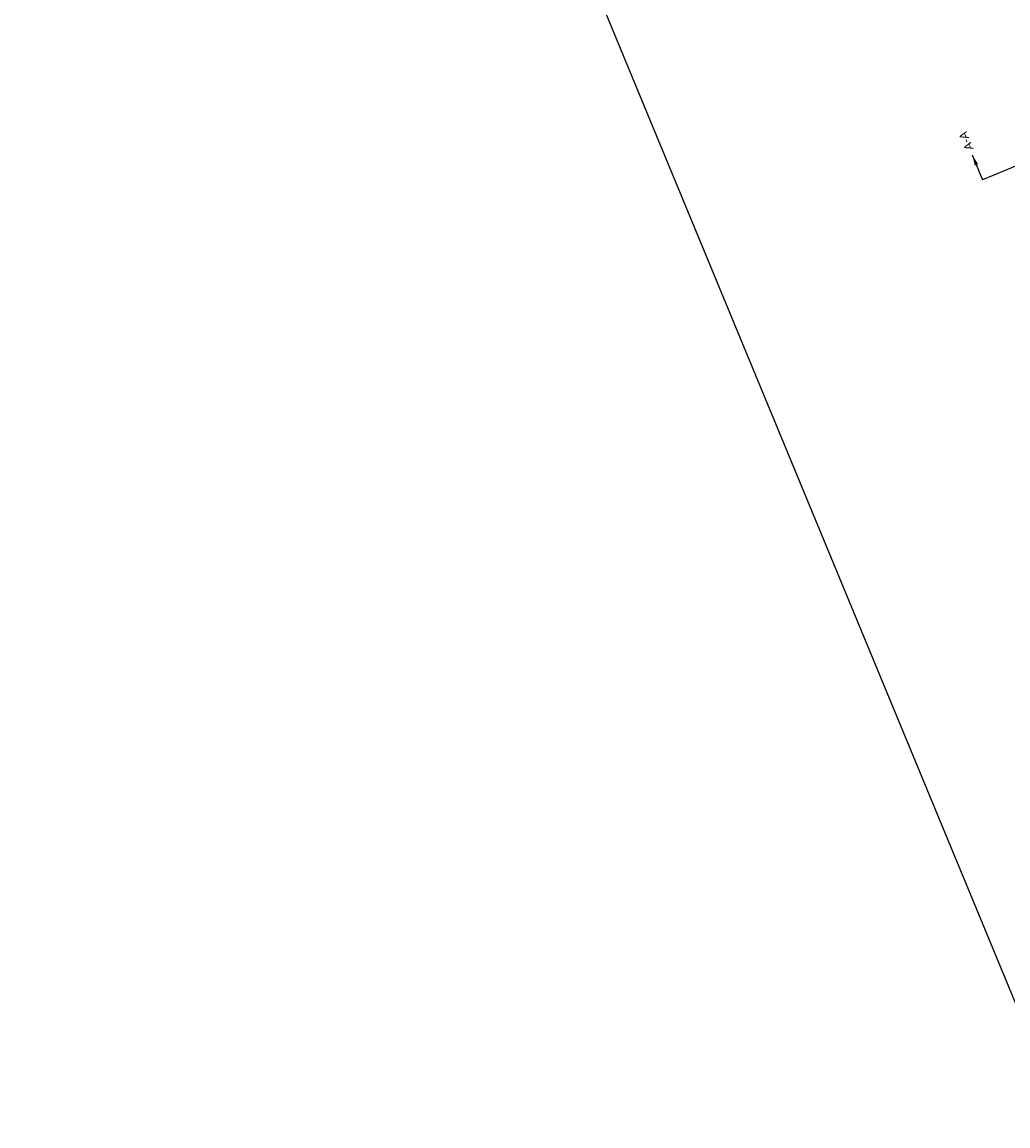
# Model space of a CAD drawing. Header units: feet. Extents: x 2244015 to 2247220, y 592506 to 600255.
# Tile 2 of 12: x 2245135 to 2245788, y 595352 to 596083. Entities that reach past the tile are written whole.
import ezdxf
from ezdxf import colors
from ezdxf.entities.mleader import LeaderData, LeaderLine
from ezdxf.math import Vec2, Vec3

# ---------------------------------------------------------------- set-up
doc = ezdxf.new("R2010")
doc.units = ezdxf.units.FT
doc.header["$MEASUREMENT"] = 0
doc.layers.add('MT_P_Text', color=7, linetype='Continuous')
doc.layers.add('TX_P_20', color=7, linetype='Continuous')
doc.layers.add('SC_Scratch1', color=7, linetype='Continuous', plot=False)
doc.styles.add('P_Slanted_Normal', font='calibrii.ttf', dxfattribs={"height": 0.14})

msp = doc.modelspace()

# ---------------------------------------------------------------- linework, layer by layer
at = {"layer": 'MT_P_Text', "linetype": 'Continuous'}
msp.add_line((2245764.583, 595995.156), (2245771.389, 595978.708), dxfattribs=at)
at = {"layer": 'MT_P_Text', "linetype": 'Continuous', "flags": 128}
msp.add_lwpolyline([(2245918.057, 596039.395), (2245771.389, 595978.708)], dxfattribs=at)
at = {"layer": 'SC_Scratch1', "color": 2}
msp.add_lwpolyline([(2246294.689, 595546.014), (2246030.701, 596184.024), (2246006.53, 596188.61), (2246007.743, 596342.527), (2245971.348, 596327.468), (2245874.123, 596562.442), (2245406.068, 596368.775), (2245457.752, 596345.767), (2245456.175, 596145.773), (2245498.477, 596145.44), (2245826.634, 595352.348)], close=True, dxfattribs=at)
at = {"layer": 'TX_P_20'}
msp.add_solid([(2245766.227, 595988.044), (2245764.583, 595995.156), (2245768.445, 595988.962)], dxfattribs=at)

# ---------------------------------------------------------------- texts
at = {"layer": 'TX_P_20', "insert": (2245754.543, 596011.032), "char_height": 5.6, "width": 14.93909, "attachment_point": 3, "rotation": 112.764297, "style": 'P_Slanted_Normal'}
msp.add_mtext('\\pxql;A-A', dxfattribs=at)

# ---------------------------------------------------------------- leaders
at = {"layer": 'TX_P_20'}
ml = msp.add_multileader_mtext('Standard', dxfattribs=at)
ml.set_content('EXISTING PAVEMENT MARKINGS', color=256, style='P_Slanted_Normal')
ml.set_leader_properties()
ml.build(insert=Vec2(0, 0))
ml.multileader.update_dxf_attribs({"dogleg_length": 0.215, "arrow_head_size": 7.2, "scale": 40})
ctx = ml.context
ctx.base_point, ctx.scale, ctx.char_height, ctx.arrow_head_size, ctx.landing_gap_size, ctx.plane_origin, ctx.plane_x_axis, ctx.plane_y_axis = Vec3(2246097.981, 595614.155), 40, 5.6, 7.2, 3.6, Vec3(2246381.923, 595566.579), Vec3(-0.3823329, 0.9240246), Vec3(-0.9240246, -0.3823329)
notes = []
notes.append((ctx, [(0, (1, 1, 0), (2246101.271, 595606.206), (-0.3823329, 0.9240246), 8.603, [(2, [(2246038.772, 595560.552), (2246023.092, 595568.702), (2246042.986, 595578.16)], 0, [])])]))
ctx.mtext.insert, ctx.mtext.text_direction, ctx.mtext.rotation, ctx.mtext.width, ctx.mtext.defined_height, ctx.mtext.flow_direction = Vec3(2246093.98, 595616.396), Vec3(-0.3823329, 0.9240246), 1.9631161, 62.69486, 5.782, 5
for ctx, leaders in notes:
    for number, flags, end, landing, length, lines in leaders:
        leader = LeaderData()
        leader.index, (leader.has_last_leader_line, leader.has_dogleg_vector, leader.attachment_direction) = number, flags
        leader.last_leader_point, leader.dogleg_vector, leader.dogleg_length = Vec3(end), Vec3(landing), length
        for number, points, colour, breaks in lines:
            line = LeaderLine()
            line.index, line.vertices, line.color, line.breaks = number, Vec3.list(points), colors.encode_raw_color(colour), breaks
            leader.lines.append(line)
        ctx.leaders.append(leader)

doc.saveas('drawing.dxf')
